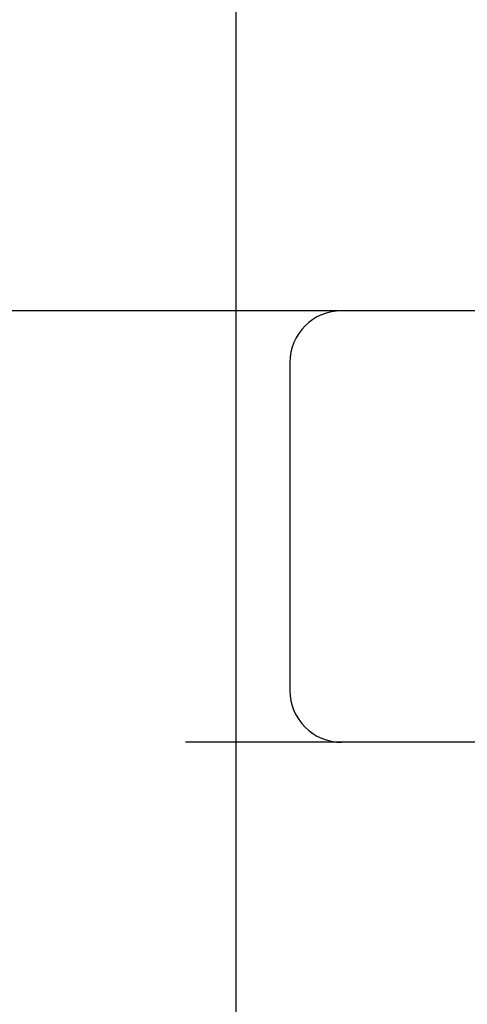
# Model space of a CAD drawing. Header units: inches. Extents: x 0 to 184, y 0 to 119.
# Tile 13 of 116: x 82.526 to 82.655, y 43.376 to 43.661. Entities that reach past the tile are written whole.
import ezdxf

# ---------------------------------------------------------------- set-up
doc = ezdxf.new("R2010")
doc.units = ezdxf.units.IN
doc.header["$LTSCALE"] = 10.121375
doc.header["$MEASUREMENT"] = 0
doc.linetypes.add('HIDDEN', pattern=[0.2, 0.1, -0.1])
doc.layers.add('DEFAULT_2', color=8, linetype='HIDDEN')

msp = doc.modelspace()

# ---------------------------------------------------------------- linework, layer by layer
at = {"layer": 'DEFAULT_2', "color": 8, "linetype": 'HIDDEN'}
for p, q in [((82.58828, 47.91876), (82.58828, 42.41826)), ((82.83828, 43.57659), (81.83828, 43.57659)), ((82.60391, 43.56159), (82.60391, 43.46659)), ((83.58578, 43.45159), (81.0908, 43.45159))]:
    msp.add_line(p, q, dxfattribs=at)
for centre, start, end in [((82.61891, 43.56159), 90, 180), ((82.61891, 43.46659), 180, 270)]:
    msp.add_arc(centre, 0.015, start, end, dxfattribs=at)

doc.saveas('drawing.dxf')
